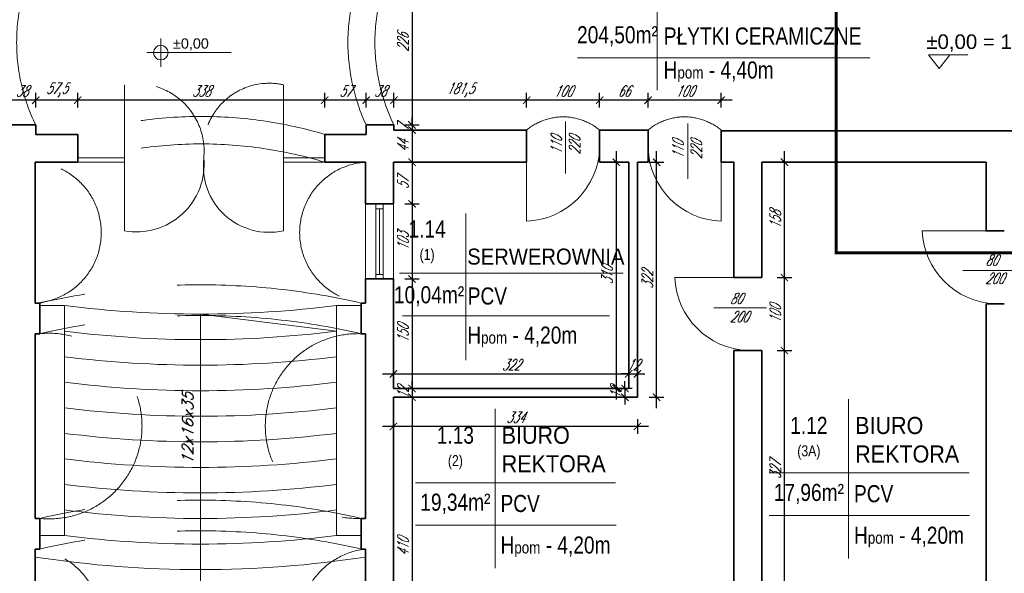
# Model space of a CAD drawing. Header units: millimetres. Extents: x 402 to 79005, y -7782 to 89952.
# Tile 149 of 256: x 24673 to 26021, y 28573 to 29332. Entities that reach past the tile are written whole.
import ezdxf
from ezdxf.enums import TextEntityAlignment as Align

# ---------------------------------------------------------------- set-up
doc = ezdxf.new("R2010")
doc.units = ezdxf.units.MM
doc.header["$LTSCALE"] = 10
doc.linetypes.add('DASHED', pattern=[19.05, 12.7, -6.35])
doc.layers.get('0').update_dxf_attribs({"lineweight": 0})
doc.layers.get('Defpoints').update_dxf_attribs({"color": 253})
for name, color, linetype, lineweight in [('000_rzedne', 7, 'Continuous', 0), ('01 parter - ściany', 253, 'Continuous', 35), ('03-01_okna', 253, 'Continuous', 15), ('03_drzwi', 253, 'Continuous', 15), ('04-1_widok', 253, 'Continuous', 5), ('04-2_nad', 253, 'DASHED', 5), ('05-01_wymiary', 253, 'Continuous', 5), ('05-03_opis', 253, 'Continuous', 5), ('0_A_GRANICA OPRACOWANIA', 1, 'Continuous', 0), ('inw03-02_schody', 253, 'Continuous', 5)]:
    doc.layers.add(name, color=color, linetype=linetype, lineweight=lineweight)
doc.styles.add('arial', font='ARIAL.TTF')
doc.styles.add('ariel', font='ARIAL.TTF', dxfattribs={"width": 0.8})
doc.styles.add('ariel_wym', font='simplex.shx', dxfattribs={"width": 0.65, "oblique": 25})
doc.styles.add('ZAGOSP', font='txt', dxfattribs={"height": 0.8})
doc.dimstyles.new('ariel 50 wnętrze', dxfattribs={"dimtxt": 15, "dimasz": 10, "dimexe": 10, "dimexo": 0, "dimgap": 5, "dimtad": 1, "dimdec": 1, "dimrnd": 0.5, "dimtxsty": 'ariel_wym', "dimblk": 'ARCHTICK', "dimcen": 2.5, "dimdle": 15, "dimazin": 0, "dimtfac": 1, "dimtdec": 1, "dimtix": 1, "dimtmove": 0, "dimatfit": 3, "dimldrblk": 'DOT', "dimfxl": 0, "dimarcsym": 0})

# ---------------------------------------------------------------- blocks, each defined once
blk = doc.blocks.new('kota rzutowa')
at = {"ltscale": 0.5}
for p, q in [((0, -20.6), (0, 20.6)), ((-20.6, 0), (102.8, 0))]:
    blk.add_line(p, q, dxfattribs=at)
blk.add_circle((0, 0), 10.6, dxfattribs=at)
at = {"ltscale": 0.5, "style": 'arial'}
blk.add_attdef('POZ._POSADKI_WYKOŃCZONWJ', text='', height=15, dxfattribs=at).set_placement((17.9, 1.4), align=Align.BOTTOM_LEFT)
blk.add_attdef('POZ._POSADZKI_KONSTRUKCJA', text='', height=15, dxfattribs=at).set_placement((17, -5), align=Align.TOP_LEFT)
blk = doc.blocks.new('_ArchTick')
at = {"color": 0, "linetype": 'ByBlock', "const_width": 0.15}
blk.add_lwpolyline([(-0.5, -0.5), (0.5, 0.5)], dxfattribs=at)
blk = doc.blocks.new('*D1575')
at = {"layer": '05-01_wymiary', "color": 0, "lineweight": -2}
for p, q in [((25533.3, 29211.4), (25533.3, 29231.4)), ((25633.3, 29211.4), (25633.3, 29231.4)), ((25648.3, 29221.4), (25518.3, 29221.4))]:
    blk.add_line(p, q, dxfattribs=at)
at = {"layer": 'Defpoints', "color": 0, "lineweight": 0}
for p in [(25533.3, 29221.4), (25533.3, 29180.5), (25633.3, 29180.5)]:
    blk.add_point(p, dxfattribs=at)
at = {"layer": '05-01_wymiary', "color": 0, "lineweight": -2, "xscale": 10, "yscale": 10, "zscale": 10, "rotation": 180}
blk.add_blockref('_ArchTick', (25533.3, 29221.4), dxfattribs=at)
at = {"layer": '05-01_wymiary', "color": 0, "lineweight": -2, "xscale": 10, "yscale": 10, "zscale": 10}
blk.add_blockref('_ArchTick', (25633.3, 29221.4), dxfattribs=at)
at = {"layer": '05-01_wymiary', "color": 0, "insert": (25583.3, 29233.9), "char_height": 15, "attachment_point": 5, "style": 'ariel_wym'}
blk.add_mtext('100', dxfattribs=at)
blk = doc.blocks.new('_Dot')
at = {"color": 0, "linetype": 'ByBlock', "lineweight": -2}
blk.add_line((-0.5, 0), (-1, 0), dxfattribs=at)
at = {"color": 0, "linetype": 'ByBlock', "const_width": 0.5}
blk.add_lwpolyline([(-0.25, 0, 1), (0.25, 0, 1)], format="xyb", close=True, dxfattribs=at)
blk = doc.blocks.new('*D1576')
at = {"layer": '05-01_wymiary', "color": 0, "lineweight": -2}
for p, q in [((25467.1, 29211.4), (25467.1, 29231.4)), ((25533.3, 29211.4), (25533.3, 29231.4)), ((25548.3, 29221.4), (25452.1, 29221.4))]:
    blk.add_line(p, q, dxfattribs=at)
at = {"layer": 'Defpoints', "color": 0, "lineweight": 0}
for p in [(25467.1, 29221.4), (25533.3, 29186.5), (25467.1, 29180.5)]:
    blk.add_point(p, dxfattribs=at)
at = {"layer": '05-01_wymiary', "color": 0, "lineweight": -2, "xscale": 10, "yscale": 10, "zscale": 10, "rotation": 180}
blk.add_blockref('_ArchTick', (25467.1, 29221.4), dxfattribs=at)
at = {"layer": '05-01_wymiary', "color": 0, "lineweight": -2, "xscale": 10, "yscale": 10, "zscale": 10}
blk.add_blockref('_ArchTick', (25533.3, 29221.4), dxfattribs=at)
at = {"layer": '05-01_wymiary', "color": 0, "insert": (25500.2, 29233.9), "char_height": 15, "attachment_point": 5, "style": 'ariel_wym'}
blk.add_mtext('66', dxfattribs=at)
blk = doc.blocks.new('*D1577')
at = {"layer": '05-01_wymiary', "color": 0, "lineweight": -2}
for p, q in [((25367.1, 29211.4), (25367.1, 29231.4)), ((25467.1, 29211.4), (25467.1, 29231.4)), ((25482.1, 29221.4), (25352.1, 29221.4))]:
    blk.add_line(p, q, dxfattribs=at)
at = {"layer": 'Defpoints', "color": 0, "lineweight": 0}
for p in [(25367.1, 29221.4), (25367.1, 29180.5), (25467.1, 29180.5)]:
    blk.add_point(p, dxfattribs=at)
at = {"layer": '05-01_wymiary', "color": 0, "lineweight": -2, "xscale": 10, "yscale": 10, "zscale": 10, "rotation": 180}
blk.add_blockref('_ArchTick', (25367.1, 29221.4), dxfattribs=at)
at = {"layer": '05-01_wymiary', "color": 0, "lineweight": -2, "xscale": 10, "yscale": 10, "zscale": 10}
blk.add_blockref('_ArchTick', (25467.1, 29221.4), dxfattribs=at)
at = {"layer": '05-01_wymiary', "color": 0, "insert": (25417.1, 29233.9), "char_height": 15, "attachment_point": 5, "style": 'ariel_wym'}
blk.add_mtext('100', dxfattribs=at)
blk = doc.blocks.new('*D1578')
at = {"layer": '05-01_wymiary', "color": 0, "lineweight": -2}
for p, q in [((25185.6, 29211.4), (25185.6, 29231.4)), ((25367.1, 29211.4), (25367.1, 29231.4)), ((25382.1, 29221.4), (25170.6, 29221.4))]:
    blk.add_line(p, q, dxfattribs=at)
at = {"layer": 'Defpoints', "color": 0, "lineweight": 0}
for p in [(25185.6, 29221.4), (25185.6, 29187.5), (25367.1, 29180.5)]:
    blk.add_point(p, dxfattribs=at)
at = {"layer": '05-01_wymiary', "color": 0, "lineweight": -2, "xscale": 10, "yscale": 10, "zscale": 10, "rotation": 180}
blk.add_blockref('_ArchTick', (25185.6, 29221.4), dxfattribs=at)
at = {"layer": '05-01_wymiary', "color": 0, "lineweight": -2, "xscale": 10, "yscale": 10, "zscale": 10}
blk.add_blockref('_ArchTick', (25367.1, 29221.4), dxfattribs=at)
at = {"layer": '05-01_wymiary', "color": 0, "insert": (25276.3, 29235.3), "char_height": 15, "attachment_point": 5, "style": 'ariel_wym'}
blk.add_mtext('181,5', dxfattribs=at)
blk = doc.blocks.new('*D1579')
at = {"layer": '05-01_wymiary', "color": 0, "lineweight": -2}
for p, q in [((25147.6, 29211.4), (25147.6, 29231.4)), ((25185.6, 29211.4), (25185.6, 29231.4)), ((25200.6, 29221.4), (25132.6, 29221.4))]:
    blk.add_line(p, q, dxfattribs=at)
at = {"layer": 'Defpoints', "color": 0, "lineweight": 0}
for p in [(25147.6, 29221.4), (25147.6, 29187.5), (25185.6, 29187.5)]:
    blk.add_point(p, dxfattribs=at)
at = {"layer": '05-01_wymiary', "color": 0, "lineweight": -2, "xscale": 10, "yscale": 10, "zscale": 10, "rotation": 180}
blk.add_blockref('_ArchTick', (25147.6, 29221.4), dxfattribs=at)
at = {"layer": '05-01_wymiary', "color": 0, "lineweight": -2, "xscale": 10, "yscale": 10, "zscale": 10}
blk.add_blockref('_ArchTick', (25185.6, 29221.4), dxfattribs=at)
at = {"layer": '05-01_wymiary', "color": 0, "insert": (25166.6, 29233.9), "char_height": 15, "attachment_point": 5, "style": 'ariel_wym'}
blk.add_mtext('38', dxfattribs=at)
blk = doc.blocks.new('*D1580')
at = {"layer": '05-01_wymiary', "color": 0, "lineweight": -2}
for p, q in [((25090.8, 29211.4), (25090.8, 29231.4)), ((25147.6, 29211.4), (25147.6, 29231.4)), ((25162.6, 29221.4), (25075.8, 29221.4))]:
    blk.add_line(p, q, dxfattribs=at)
at = {"layer": 'Defpoints', "color": 0}
for p in [(25090.8, 29221.4), (25147.6, 29187.5), (25090.8, 29174.5)]:
    blk.add_point(p, dxfattribs=at)
at = {"layer": '05-01_wymiary', "color": 0, "lineweight": -2, "xscale": 10, "yscale": 10, "zscale": 10, "rotation": 180}
blk.add_blockref('_ArchTick', (25090.8, 29221.4), dxfattribs=at)
at = {"layer": '05-01_wymiary', "color": 0, "lineweight": -2, "xscale": 10, "yscale": 10, "zscale": 10}
blk.add_blockref('_ArchTick', (25147.6, 29221.4), dxfattribs=at)
at = {"layer": '05-01_wymiary', "color": 0, "insert": (25119.2, 29233.9), "char_height": 15, "attachment_point": 5, "style": 'ariel_wym'}
blk.add_mtext('57', dxfattribs=at)
blk = doc.blocks.new('*D1581')
at = {"layer": '05-01_wymiary', "color": 0, "lineweight": -2}
for p, q in [((24752.8, 29211.4), (24752.8, 29231.4)), ((25090.8, 29211.4), (25090.8, 29231.4)), ((25105.8, 29221.4), (24737.8, 29221.4))]:
    blk.add_line(p, q, dxfattribs=at)
at = {"layer": 'Defpoints', "color": 0}
for p in [(24752.8, 29221.4), (24752.8, 29174.5), (25090.8, 29174.5)]:
    blk.add_point(p, dxfattribs=at)
at = {"layer": '05-01_wymiary', "color": 0, "lineweight": -2, "xscale": 10, "yscale": 10, "zscale": 10, "rotation": 180}
blk.add_blockref('_ArchTick', (24752.8, 29221.4), dxfattribs=at)
at = {"layer": '05-01_wymiary', "color": 0, "lineweight": -2, "xscale": 10, "yscale": 10, "zscale": 10}
blk.add_blockref('_ArchTick', (25090.8, 29221.4), dxfattribs=at)
at = {"layer": '05-01_wymiary', "color": 0, "insert": (24921.8, 29233.9), "char_height": 15, "attachment_point": 5, "style": 'ariel_wym'}
blk.add_mtext('338', dxfattribs=at)
blk = doc.blocks.new('*D1582')
at = {"layer": '05-01_wymiary', "color": 0, "lineweight": -2}
for p, q in [((24695.4, 29211.4), (24695.4, 29231.4)), ((24752.8, 29211.4), (24752.8, 29231.4)), ((24767.8, 29221.4), (24680.4, 29221.4))]:
    blk.add_line(p, q, dxfattribs=at)
at = {"layer": 'Defpoints', "color": 0}
for p in [(24695.4, 29221.4), (24695.4, 29187.4), (24752.8, 29174.5)]:
    blk.add_point(p, dxfattribs=at)
at = {"layer": '05-01_wymiary', "color": 0, "lineweight": -2, "xscale": 10, "yscale": 10, "zscale": 10, "rotation": 180}
blk.add_blockref('_ArchTick', (24695.4, 29221.4), dxfattribs=at)
at = {"layer": '05-01_wymiary', "color": 0, "lineweight": -2, "xscale": 10, "yscale": 10, "zscale": 10}
blk.add_blockref('_ArchTick', (24752.8, 29221.4), dxfattribs=at)
at = {"layer": '05-01_wymiary', "color": 0, "insert": (24724.1, 29235.3), "char_height": 15, "attachment_point": 5, "style": 'ariel_wym'}
blk.add_mtext('57,5', dxfattribs=at)
blk = doc.blocks.new('*D1583')
at = {"layer": '05-01_wymiary', "color": 0, "lineweight": -2}
for p, q in [((24657.4, 29211.4), (24657.4, 29231.4)), ((24695.4, 29211.4), (24695.4, 29231.4)), ((24710.4, 29221.4), (24642.4, 29221.4))]:
    blk.add_line(p, q, dxfattribs=at)
at = {"layer": 'Defpoints', "color": 0}
for p in [(24657.4, 29221.4), (24657.4, 29187.4), (24695.4, 29187.4)]:
    blk.add_point(p, dxfattribs=at)
at = {"layer": '05-01_wymiary', "color": 0, "lineweight": -2, "xscale": 10, "yscale": 10, "zscale": 10, "rotation": 180}
blk.add_blockref('_ArchTick', (24657.4, 29221.4), dxfattribs=at)
at = {"layer": '05-01_wymiary', "color": 0, "lineweight": -2, "xscale": 10, "yscale": 10, "zscale": 10}
blk.add_blockref('_ArchTick', (24695.4, 29221.4), dxfattribs=at)
at = {"layer": '05-01_wymiary', "color": 0, "insert": (24676.4, 29233.9), "char_height": 15, "attachment_point": 5, "style": 'ariel_wym'}
blk.add_mtext('38', dxfattribs=at)
blk = doc.blocks.new('*D1135')
at = {"layer": '05-01_wymiary', "color": 0, "lineweight": -2}
for p, q in [((25210.3, 29428.5), (25210.3, 29172.5)), ((25200.3, 29413.5), (25220.3, 29413.5)), ((25200.3, 29187.5), (25220.3, 29187.5))]:
    blk.add_line(p, q, dxfattribs=at)
at = {"layer": 'Defpoints', "color": 0}
for p in [(25185.6, 29413.5), (25185.6, 29187.5), (25210.3, 29187.5)]:
    blk.add_point(p, dxfattribs=at)
at = {"layer": '05-01_wymiary', "color": 0, "lineweight": -2, "xscale": 10, "yscale": 10, "zscale": 10}
for p, rotation in [((25210.3, 29413.5), 90), ((25210.3, 29187.5), 270)]:
    blk.add_blockref('_ArchTick', p, dxfattribs=dict(at, rotation=rotation))
at = {"layer": '05-01_wymiary', "color": 0, "insert": (25197.8, 29300.5), "char_height": 15, "attachment_point": 5, "rotation": 90, "style": 'ariel_wym'}
blk.add_mtext('226', dxfattribs=at)
blk = doc.blocks.new('*D1136')
at = {"layer": '05-01_wymiary', "color": 0, "lineweight": -2}
for p, q in [((25200.3, 29187.5), (25220.3, 29187.5)), ((25210.3, 29187.5), (25210.3, 29197.5)), ((25210.3, 29187.5), (25210.3, 29180.5)), ((25200.3, 29180.5), (25220.3, 29180.5)), ((25210.3, 29180.5), (25210.3, 29170.5))]:
    blk.add_line(p, q, dxfattribs=at)
at = {"layer": 'Defpoints', "color": 0, "lineweight": 0}
for p in [(25185.6, 29187.5), (25185.6, 29180.5), (25210.3, 29180.5)]:
    blk.add_point(p, dxfattribs=at)
at = {"layer": '05-01_wymiary', "color": 0, "lineweight": -2, "xscale": 10, "yscale": 10, "zscale": 10}
for p, rotation in [((25210.3, 29187.5), 270), ((25210.3, 29180.5), 90)]:
    blk.add_blockref('_ArchTick', p, dxfattribs=dict(at, rotation=rotation))
at = {"layer": '05-01_wymiary', "color": 0, "insert": (25197.8, 29184), "char_height": 15, "attachment_point": 5, "rotation": 90, "style": 'ariel_wym'}
blk.add_mtext('7', dxfattribs=at)
blk = doc.blocks.new('*D1137')
at = {"layer": '05-01_wymiary', "color": 0, "lineweight": -2}
for p, q in [((25210.3, 29195.5), (25210.3, 29121.5)), ((25200.3, 29180.5), (25220.3, 29180.5)), ((25200.3, 29136.5), (25220.3, 29136.5))]:
    blk.add_line(p, q, dxfattribs=at)
at = {"layer": 'Defpoints', "color": 0, "lineweight": 0}
for p in [(25185.6, 29180.5), (25184.8, 29136.5), (25210.3, 29136.5)]:
    blk.add_point(p, dxfattribs=at)
at = {"layer": '05-01_wymiary', "color": 0, "lineweight": -2, "xscale": 10, "yscale": 10, "zscale": 10}
for p, rotation in [((25210.3, 29180.5), 90), ((25210.3, 29136.5), 270)]:
    blk.add_blockref('_ArchTick', p, dxfattribs=dict(at, rotation=rotation))
at = {"layer": '05-01_wymiary', "color": 0, "insert": (25197.8, 29158.5), "char_height": 15, "attachment_point": 5, "rotation": 90, "style": 'ariel_wym'}
blk.add_mtext('44', dxfattribs=at)
blk = doc.blocks.new('*D1138')
at = {"layer": '05-01_wymiary', "color": 0, "lineweight": -2}
for p, q in [((25210.3, 29151.5), (25210.3, 29064.5)), ((25200.3, 29136.5), (25220.3, 29136.5)), ((25200.3, 29079.5), (25220.3, 29079.5))]:
    blk.add_line(p, q, dxfattribs=at)
at = {"layer": 'Defpoints', "color": 0}
for p in [(25184.8, 29136.5), (25184.8, 29079.5), (25210.3, 29079.5)]:
    blk.add_point(p, dxfattribs=at)
at = {"layer": '05-01_wymiary', "color": 0, "lineweight": -2, "xscale": 10, "yscale": 10, "zscale": 10}
for p, rotation in [((25210.3, 29136.5), 90), ((25210.3, 29079.5), 270)]:
    blk.add_blockref('_ArchTick', p, dxfattribs=dict(at, rotation=rotation))
at = {"layer": '05-01_wymiary', "color": 0, "insert": (25197.8, 29108), "char_height": 15, "attachment_point": 5, "rotation": 90, "style": 'ariel_wym'}
blk.add_mtext('57', dxfattribs=at)
blk = doc.blocks.new('*D1139')
at = {"layer": '05-01_wymiary', "color": 0, "lineweight": -2}
for p, q in [((25210.3, 29094.5), (25210.3, 28961.5)), ((25200.3, 29079.5), (25220.3, 29079.5)), ((25200.3, 28976.5), (25220.3, 28976.5))]:
    blk.add_line(p, q, dxfattribs=at)
at = {"layer": 'Defpoints', "color": 0}
for p in [(25184.8, 29079.5), (25184.8, 28976.5), (25210.3, 28976.5)]:
    blk.add_point(p, dxfattribs=at)
at = {"layer": '05-01_wymiary', "color": 0, "lineweight": -2, "xscale": 10, "yscale": 10, "zscale": 10}
for p, rotation in [((25210.3, 29079.5), 90), ((25210.3, 28976.5), 270)]:
    blk.add_blockref('_ArchTick', p, dxfattribs=dict(at, rotation=rotation))
at = {"layer": '05-01_wymiary', "color": 0, "insert": (25197.8, 29028), "char_height": 15, "attachment_point": 5, "rotation": 90, "style": 'ariel_wym'}
blk.add_mtext('103', dxfattribs=at)
blk = doc.blocks.new('*D1140')
at = {"layer": '05-01_wymiary', "color": 0, "lineweight": -2}
for p, q in [((25210.3, 28991.5), (25210.3, 28811.5)), ((25200.3, 28976.5), (25220.3, 28976.5)), ((25200.3, 28826.5), (25220.3, 28826.5))]:
    blk.add_line(p, q, dxfattribs=at)
at = {"layer": 'Defpoints', "color": 0}
for p in [(25184.8, 28976.5), (25184.8, 28826.5), (25210.3, 28826.5)]:
    blk.add_point(p, dxfattribs=at)
at = {"layer": '05-01_wymiary', "color": 0, "lineweight": -2, "xscale": 10, "yscale": 10, "zscale": 10}
for p, rotation in [((25210.3, 28976.5), 90), ((25210.3, 28826.5), 270)]:
    blk.add_blockref('_ArchTick', p, dxfattribs=dict(at, rotation=rotation))
at = {"layer": '05-01_wymiary', "color": 0, "insert": (25197.8, 28901.5), "char_height": 15, "attachment_point": 5, "rotation": 90, "style": 'ariel_wym'}
blk.add_mtext('150', dxfattribs=at)
blk = doc.blocks.new('*D1141')
at = {"layer": '05-01_wymiary', "color": 0, "lineweight": -2}
for p, q in [((25210.3, 28826.5), (25210.3, 28836.5)), ((25200.3, 28826.5), (25220.3, 28826.5)), ((25210.3, 28826.5), (25210.3, 28814.5)), ((25200.3, 28814.5), (25220.3, 28814.5)), ((25210.3, 28814.5), (25210.3, 28804.5))]:
    blk.add_line(p, q, dxfattribs=at)
at = {"layer": 'Defpoints', "color": 0}
for p in [(25184.8, 28826.5), (25184.8, 28814.5), (25210.3, 28814.5)]:
    blk.add_point(p, dxfattribs=at)
at = {"layer": '05-01_wymiary', "color": 0, "lineweight": -2, "xscale": 10, "yscale": 10, "zscale": 10}
for p, rotation in [((25210.3, 28826.5), 270), ((25210.3, 28814.5), 90)]:
    blk.add_blockref('_ArchTick', p, dxfattribs=dict(at, rotation=rotation))
at = {"layer": '05-01_wymiary', "color": 0, "insert": (25197.8, 28820.5), "char_height": 15, "attachment_point": 5, "rotation": 90, "style": 'ariel_wym'}
blk.add_mtext('12', dxfattribs=at)
blk = doc.blocks.new('*D1142')
at = {"layer": '05-01_wymiary', "color": 0, "lineweight": -2}
for p, q in [((25210.3, 28829.5), (25210.3, 28389.5)), ((25200.3, 28814.5), (25220.3, 28814.5)), ((25200.3, 28404.5), (25220.3, 28404.5))]:
    blk.add_line(p, q, dxfattribs=at)
at = {"layer": 'Defpoints', "color": 0}
for p in [(25184.8, 28814.5), (25184.8, 28404.5), (25210.3, 28404.5)]:
    blk.add_point(p, dxfattribs=at)
at = {"layer": '05-01_wymiary', "color": 0, "lineweight": -2, "xscale": 10, "yscale": 10, "zscale": 10}
for p, rotation in [((25210.3, 28814.5), 90), ((25210.3, 28404.5), 270)]:
    blk.add_blockref('_ArchTick', p, dxfattribs=dict(at, rotation=rotation))
at = {"layer": '05-01_wymiary', "color": 0, "insert": (25197.8, 28609.5), "char_height": 15, "attachment_point": 5, "rotation": 90, "style": 'ariel_wym'}
blk.add_mtext('410', dxfattribs=at)
blk = doc.blocks.new('*D1143')
at = {"layer": '05-01_wymiary', "color": 0, "lineweight": -2}
for p, q in [((25184.8, 28784.5), (25184.8, 28764.5)), ((25518.8, 28784.5), (25518.8, 28764.5)), ((25533.8, 28774.5), (25169.8, 28774.5))]:
    blk.add_line(p, q, dxfattribs=at)
at = {"layer": 'Defpoints', "color": 0}
for p in [(25184.8, 28814.5), (25518.8, 28814.5), (25184.8, 28774.5)]:
    blk.add_point(p, dxfattribs=at)
at = {"layer": '05-01_wymiary', "color": 0, "lineweight": -2, "xscale": 10, "yscale": 10, "zscale": 10, "rotation": 180}
blk.add_blockref('_ArchTick', (25184.8, 28774.5), dxfattribs=at)
at = {"layer": '05-01_wymiary', "color": 0, "lineweight": -2, "xscale": 10, "yscale": 10, "zscale": 10}
blk.add_blockref('_ArchTick', (25518.8, 28774.5), dxfattribs=at)
at = {"layer": '05-01_wymiary', "color": 0, "insert": (25351.8, 28787), "char_height": 15, "attachment_point": 5, "style": 'ariel_wym'}
blk.add_mtext('334', dxfattribs=at)
blk = doc.blocks.new('*D1144')
at = {"layer": '05-01_wymiary', "color": 0, "lineweight": -2}
for p, q in [((25545, 28799.5), (25545, 29151.5)), ((25535, 29136.5), (25555, 29136.5)), ((25535, 28814.5), (25555, 28814.5))]:
    blk.add_line(p, q, dxfattribs=at)
at = {"layer": 'Defpoints', "color": 0}
for p in [(25518.8, 29136.5), (25545, 29136.5), (25518.8, 28814.5)]:
    blk.add_point(p, dxfattribs=at)
at = {"layer": '05-01_wymiary', "color": 0, "lineweight": -2, "xscale": 10, "yscale": 10, "zscale": 10}
for p, rotation in [((25545, 29136.5), 90), ((25545, 28814.5), 270)]:
    blk.add_blockref('_ArchTick', p, dxfattribs=dict(at, rotation=rotation))
at = {"layer": '05-01_wymiary', "color": 0, "insert": (25532.5, 28975.5), "char_height": 15, "attachment_point": 5, "rotation": 90, "style": 'ariel_wym'}
blk.add_mtext('322', dxfattribs=at)
blk = doc.blocks.new('*D1145')
at = {"layer": '05-01_wymiary', "color": 0, "lineweight": -2}
for p, q in [((25184.8, 28836.5), (25184.8, 28856.5)), ((25506.8, 28836.5), (25506.8, 28856.5)), ((25169.8, 28846.5), (25521.8, 28846.5))]:
    blk.add_line(p, q, dxfattribs=at)
at = {"layer": 'Defpoints', "color": 0}
for p in [(25506.8, 28846.5), (25184.8, 28826.5), (25506.8, 28830.4)]:
    blk.add_point(p, dxfattribs=at)
at = {"layer": '05-01_wymiary', "color": 0, "lineweight": -2, "xscale": 10, "yscale": 10, "zscale": 10, "rotation": 180}
blk.add_blockref('_ArchTick', (25184.8, 28846.5), dxfattribs=at)
at = {"layer": '05-01_wymiary', "color": 0, "lineweight": -2, "xscale": 10, "yscale": 10, "zscale": 10}
blk.add_blockref('_ArchTick', (25506.8, 28846.5), dxfattribs=at)
at = {"layer": '05-01_wymiary', "color": 0, "insert": (25345.8, 28859), "char_height": 15, "attachment_point": 5, "style": 'ariel_wym'}
blk.add_mtext('322', dxfattribs=at)
blk = doc.blocks.new('*D1146')
at = {"layer": '05-01_wymiary', "color": 0, "lineweight": -2}
for p, q in [((25506.8, 28836.5), (25506.8, 28856.5)), ((25518.8, 28836.5), (25518.8, 28856.5)), ((25506.8, 28846.5), (25496.8, 28846.5)), ((25506.8, 28846.5), (25518.8, 28846.5)), ((25518.8, 28846.5), (25528.8, 28846.5))]:
    blk.add_line(p, q, dxfattribs=at)
at = {"layer": 'Defpoints', "color": 0}
for p in [(25518.8, 28846.5), (25506.8, 28830.4), (25518.8, 28814.5)]:
    blk.add_point(p, dxfattribs=at)
at = {"layer": '05-01_wymiary', "color": 0, "lineweight": -2, "xscale": 10, "yscale": 10, "zscale": 10}
blk.add_blockref('_ArchTick', (25506.8, 28846.5), dxfattribs=at)
at = {"layer": '05-01_wymiary', "color": 0, "lineweight": -2, "xscale": 10, "yscale": 10, "zscale": 10, "rotation": 180}
blk.add_blockref('_ArchTick', (25518.8, 28846.5), dxfattribs=at)
at = {"layer": '05-01_wymiary', "color": 0, "insert": (25512.8, 28859), "char_height": 15, "attachment_point": 5, "style": 'ariel_wym'}
blk.add_mtext('12', dxfattribs=at)
blk = doc.blocks.new('*D1147')
at = {"layer": '05-01_wymiary', "color": 0, "lineweight": -2}
for p, q in [((25489.7, 29151.5), (25489.7, 28811.5)), ((25499.7, 29136.5), (25479.7, 29136.5)), ((25499.7, 28826.5), (25479.7, 28826.5))]:
    blk.add_line(p, q, dxfattribs=at)
at = {"layer": 'Defpoints', "color": 0}
for p in [(25506.8, 29136.5), (25489.7, 28826.5), (25506.8, 28826.5)]:
    blk.add_point(p, dxfattribs=at)
at = {"layer": '05-01_wymiary', "color": 0, "lineweight": -2, "xscale": 10, "yscale": 10, "zscale": 10}
for p, rotation in [((25489.7, 29136.5), 90), ((25489.7, 28826.5), 270)]:
    blk.add_blockref('_ArchTick', p, dxfattribs=dict(at, rotation=rotation))
at = {"layer": '05-01_wymiary', "color": 0, "insert": (25477.2, 28981.5), "char_height": 15, "attachment_point": 5, "rotation": 90, "style": 'ariel_wym'}
blk.add_mtext('310', dxfattribs=at)
blk = doc.blocks.new('*D1148')
at = {"layer": '05-01_wymiary', "color": 0, "lineweight": -2}
for p, q in [((25501.7, 28826.5), (25501.7, 28836.5)), ((25511.7, 28826.5), (25491.7, 28826.5)), ((25501.7, 28826.5), (25501.7, 28814.5)), ((25511.7, 28814.5), (25491.7, 28814.5)), ((25501.7, 28814.5), (25501.7, 28804.5))]:
    blk.add_line(p, q, dxfattribs=at)
at = {"layer": 'Defpoints', "color": 0}
for p in [(25518.8, 28826.5), (25501.7, 28814.5), (25518.8, 28814.5)]:
    blk.add_point(p, dxfattribs=at)
at = {"layer": '05-01_wymiary', "color": 0, "lineweight": -2, "xscale": 10, "yscale": 10, "zscale": 10}
for p, rotation in [((25501.7, 28826.5), 270), ((25501.7, 28814.5), 90)]:
    blk.add_blockref('_ArchTick', p, dxfattribs=dict(at, rotation=rotation))
at = {"layer": '05-01_wymiary', "color": 0, "insert": (25489.2, 28820.5), "char_height": 15, "attachment_point": 5, "rotation": 90, "style": 'ariel_wym'}
blk.add_mtext('12', dxfattribs=at)
blk = doc.blocks.new('*D1149')
at = {"layer": '05-01_wymiary', "color": 0, "lineweight": -2}
for p, q in [((25719.9, 28536.5), (25719.9, 28893.4)), ((25709.9, 28878.4), (25729.9, 28878.4)), ((25709.9, 28551.5), (25729.9, 28551.5))]:
    blk.add_line(p, q, dxfattribs=at)
at = {"layer": 'Defpoints', "color": 0}
for p in [(25688.8, 28878.4), (25719.9, 28878.4), (25688.8, 28551.5)]:
    blk.add_point(p, dxfattribs=at)
at = {"layer": '05-01_wymiary', "color": 0, "lineweight": -2, "xscale": 10, "yscale": 10, "zscale": 10}
for p, rotation in [((25719.9, 28878.4), 90), ((25719.9, 28551.5), 270)]:
    blk.add_blockref('_ArchTick', p, dxfattribs=dict(at, rotation=rotation))
at = {"layer": '05-01_wymiary', "color": 0, "insert": (25707.4, 28715), "char_height": 15, "attachment_point": 5, "rotation": 90, "style": 'ariel_wym'}
blk.add_mtext('327', dxfattribs=at)
blk = doc.blocks.new('*D1150')
at = {"layer": '05-01_wymiary', "color": 0, "lineweight": -2}
for p, q in [((25719.9, 28863.4), (25719.9, 28993.4)), ((25709.9, 28978.4), (25729.9, 28978.4)), ((25709.9, 28878.4), (25729.9, 28878.4))]:
    blk.add_line(p, q, dxfattribs=at)
at = {"layer": 'Defpoints', "color": 0}
for p in [(25688.8, 28978.4), (25719.9, 28978.4), (25688.8, 28878.4)]:
    blk.add_point(p, dxfattribs=at)
at = {"layer": '05-01_wymiary', "color": 0, "lineweight": -2, "xscale": 10, "yscale": 10, "zscale": 10}
for p, rotation in [((25719.9, 28978.4), 90), ((25719.9, 28878.4), 270)]:
    blk.add_blockref('_ArchTick', p, dxfattribs=dict(at, rotation=rotation))
at = {"layer": '05-01_wymiary', "color": 0, "insert": (25707.4, 28928.4), "char_height": 15, "attachment_point": 5, "rotation": 90, "style": 'ariel_wym'}
blk.add_mtext('100', dxfattribs=at)
blk = doc.blocks.new('*D1151')
at = {"layer": '05-01_wymiary', "color": 0, "lineweight": -2}
for p, q in [((25719.9, 28963.4), (25719.9, 29151.5)), ((25709.9, 29136.5), (25729.9, 29136.5)), ((25709.9, 28978.4), (25729.9, 28978.4))]:
    blk.add_line(p, q, dxfattribs=at)
at = {"layer": 'Defpoints', "color": 0}
for p in [(25688.8, 29136.5), (25719.9, 29136.5), (25688.8, 28978.4)]:
    blk.add_point(p, dxfattribs=at)
at = {"layer": '05-01_wymiary', "color": 0, "lineweight": -2, "xscale": 10, "yscale": 10, "zscale": 10}
for p, rotation in [((25719.9, 29136.5), 90), ((25719.9, 28978.4), 270)]:
    blk.add_blockref('_ArchTick', p, dxfattribs=dict(at, rotation=rotation))
at = {"layer": '05-01_wymiary', "color": 0, "insert": (25707.4, 29057.5), "char_height": 15, "attachment_point": 5, "rotation": 90, "style": 'ariel_wym'}
blk.add_mtext('158', dxfattribs=at)
blk = doc.blocks.new('A$C613D1E3E')
for p, q in [((39.1, 19.1), (-14.6, 19.1)), ((-14.6, 19.1), (0, 0)), ((14.6, 19.1), (0, 0))]:
    blk.add_line(p, q)

msp = doc.modelspace()

# ---------------------------------------------------------------- linework, layer by layer
at = {"layer": '01 parter - ściany'}
for p, q in [((24657.361, 29187.432), (24695.361, 29187.432)), ((24695.361, 29187.432), (24695.361, 29174.432)), ((25147.595, 29187.507), (25147.595, 29174.499)), ((25147.595, 29187.507), (25185.595, 29187.507)), ((25185.595, 29187.507), (25185.595, 29180.499)), ((24752.833, 29174.499), (24695.361, 29174.499)), ((24752.833, 29136.499), (24752.833, 29174.499)), ((25147.595, 29174.499), (25090.815, 29174.499)), ((25090.815, 29136.499), (25090.815, 29174.499)), ((25367.082, 29180.499), (25185.595, 29180.499)), ((25367.082, 29180.499), (25367.082, 29136.499)), ((25533.272, 29180.499), (25467.082, 29180.499)), ((25467.082, 29180.499), (25467.082, 29136.499)), ((25533.272, 29180.499), (25533.272, 29136.499)), ((26130.676, 29179.499), (25633.272, 29179.499)), ((25633.272, 29179.499), (25633.272, 29136.499)), ((24752.833, 29136.499), (24694.835, 29136.499)), ((24694.835, 28943.499), (24694.835, 29136.499)), ((25146.835, 29136.499), (25090.815, 29136.499)), ((25146.835, 29136.499), (25146.835, 29079.499)), ((25367.082, 29136.499), (25184.835, 29136.499)), ((25184.835, 29136.499), (25184.835, 29079.499)), ((25506.835, 29136.499), (25467.07, 29136.499)), ((25506.835, 29136.499), (25506.835, 28830.448)), ((25506.835, 29136.499), (25506.835, 28826.499)), ((25533.26, 29136.499), (25518.835, 29136.499)), ((25518.835, 28814.499), (25518.835, 29136.499)), ((25650.835, 29136.499), (25633.26, 29136.499)), ((25650.835, 29136.499), (25650.833, 28978.436)), ((25995.835, 29136.499), (25688.835, 29136.499)), ((25688.835, 29136.499), (25688.835, 28978.448)), ((25995.835, 29041.371), (25995.835, 29136.499)), ((25146.845, 29079.499), (25184.835, 29079.499)), ((26020.835, 29042.635), (25995.835, 29042.635)), ((25146.835, 28976.499), (25146.835, 28943.499)), ((25184.835, 28976.499), (25146.835, 28976.499)), ((25184.835, 28976.499), (25184.835, 28826.499)), ((25688.835, 28978.448), (25650.835, 28978.448)), ((24694.835, 28943.499), (24700.835, 28943.499)), ((24700.835, 28943.499), (24700.835, 28901.499)), ((25146.835, 28943.499), (25140.835, 28943.499)), ((25140.835, 28943.499), (25140.835, 28901.499)), ((25995.835, 28551.499), (25995.835, 28942.643)), ((26020.835, 28942.635), (25995.835, 28942.635)), ((24694.835, 28648.499), (24694.835, 28901.499)), ((24700.835, 28901.499), (24694.835, 28901.499)), ((25140.835, 28901.499), (25146.835, 28901.499)), ((25146.835, 28901.499), (25146.835, 28648.499)), ((25650.816, 28878.46), (25650.832, 28525.309)), ((25688.835, 28878.448), (25650.835, 28878.448)), ((25688.835, 28878.448), (25688.835, 28551.499)), ((25506.835, 28826.499), (25184.835, 28826.499)), ((25184.835, 28814.499), (25184.835, 28532.206)), ((25184.835, 28814.499), (25518.835, 28814.499)), ((25184.835, 28814.499), (25184.835, 28532.206)), ((24694.835, 28648.499), (24700.835, 28648.499)), ((24700.835, 28648.499), (24700.835, 28606.499)), ((25146.835, 28648.499), (25140.835, 28648.499)), ((25140.835, 28648.499), (25140.835, 28606.499)), ((24700.835, 28606.499), (24694.835, 28606.499)), ((24694.835, 28532.206), (24694.835, 28606.499)), ((25140.835, 28606.499), (25146.835, 28606.499)), ((25146.835, 28606.499), (25146.835, 28532.206))]:
    msp.add_line(p, q, dxfattribs=at)
at = {"layer": '03-01_okna'}
for p, q in [((25160.84, 29079.499), (25160.84, 28976.499)), ((25170.84, 29079.499), (25170.84, 28976.499)), ((25170.84, 29072.412), (25160.84, 29072.412)), ((25165.84, 29072.412), (25165.84, 28982.637)), ((25170.84, 28982.637), (25160.84, 28982.637))]:
    msp.add_line(p, q, dxfattribs=at)
at = {"layer": '03_drzwi', "linetype": 'DASHED'}
for p, q in [((24816.762, 29242.499), (24816.696, 29142.499)), ((25034.376, 29242.499), (25034.442, 29142.499))]:
    msp.add_line(p, q, dxfattribs=at)
at = {"layer": '03_drzwi'}
for p, q in [((25420.449, 29120.928), (25420.433, 29192.253)), ((25587.66, 29113.613), (25587.644, 29189.311)), ((25367.147, 29055.499), (25367.082, 29155.499)), ((25633.207, 29055.499), (25633.272, 29155.499)), ((24752.833, 29142.499), (24816.696, 29142.499)), ((24816.696, 29136.499), (24752.833, 29136.499)), ((24816.696, 29042.499), (24816.696, 29142.499)), ((24925.801, 29136.499), (24924.99, 29136.499)), ((25034.376, 29042.499), (25034.442, 29142.499)), ((25090.815, 29136.499), (25034.438, 29136.499)), ((25034.442, 29142.499), (25090.815, 29142.499)), ((25908.335, 29042.57), (26008.335, 29042.635)), ((25964.11, 28988.247), (26032.991, 28988.257)), ((25569.835, 28978.383), (25669.835, 28978.448)), ((25623.518, 28936.869), (25695.614, 28936.89))]:
    msp.add_line(p, q, dxfattribs=at)
at = {"layer": '03_drzwi', "linetype": 'DASHED'}
for centre, radius, start, end in [((24833.29, 29151.452), 92.558, 354.449035, 100.328067), ((25014.94, 29154.471), 90.148, 77.548787, 187.123998)]:
    msp.add_arc(centre, radius, start, end, dxfattribs=at)
at = {"layer": '03_drzwi'}
for centre, radius, start, end in [((25362.854, 29159.724), 104.314, 272.358863, 357.678616), ((25637.5, 29159.724), 104.314, 182.321384, 267.641137), ((24833.29, 29133.545), 92.558, 259.671933, 5.550965), ((25014.94, 29130.526), 90.148, 172.876002, 282.451213), ((26012.56, 29046.863), 104.314, 182.358863, 267.678616), ((25674.06, 28982.676), 104.314, 182.358863, 267.678616)]:
    msp.add_arc(centre, radius, start, end, dxfattribs=at)
at = {"layer": '04-1_widok'}
for p, q in [((25146.835, 29079.499), (25146.835, 28976.499)), ((25184.835, 29079.499), (25184.835, 28976.499)), ((24700.835, 28940.042), (24734.835, 28940.049)), ((24734.835, 28940.049), (24734.835, 28625.041)), ((25140.835, 28940.041), (25106.835, 28940.041)), ((25106.835, 28940.041), (25106.835, 28625.041)), ((24734.835, 28625.041), (24700.835, 28625.041)), ((25140.835, 28625.041), (25106.835, 28625.041))]:
    msp.add_line(p, q, dxfattribs=at)
at = {"layer": '04-2_nad', "ltscale": 2}
for centre, radius, start, end in [((24927.205, 29300.496), 257.917, 154.015061, 205.984939), ((25390.487, 29300.496), 267.892, 155.050339, 204.949661), ((25417.44, 29300.496), 257.917, 154.015061, 205.984939), ((24921.824, 28608.773), 590.426, 73.368261, 106.631739), ((25417.082, 29120.313), 78.245, 50.281519, 129.718481), ((25583.272, 29120.313), 78.245, 50.281519, 129.718481), ((24921.824, 28578.154), 583.359, 73.160791, 106.839209), ((24688.39, 29039.999), 96.715, 273.820812, 86.179188), ((25153.279, 29039.999), 96.715, 93.820812, 266.179189), ((24920.835, 27987.999), 980.5, 77.033853, 102.966147), ((24920.835, 27945.999), 980.5, 77.033853, 102.966147), ((24713.675, 28774.999), 127.15, 264.204089, 95.795911), ((25136.135, 28774.999), 126.587, 87.872597, 272.127403), ((24920.835, 27692.999), 980.5, 77.033853, 102.966147), ((24920.835, 27650.999), 980.5, 77.033853, 102.966147), ((24683.579, 28505.499), 101.625, 276.358719, 83.641281), ((25158.09, 28505.499), 101.625, 96.358719, 263.641281)]:
    msp.add_arc(centre, radius, start, end, dxfattribs=at)
at = {"layer": '05-03_opis'}
for p, q in [((25545.907, 29383.068), (25545.907, 29234.955)), ((25436.995, 29279.415), (25836.921, 29279.415)), ((25283.746, 29066.383), (25283.746, 28865.444)), ((25193.114, 28984.372), (25499.342, 28984.372)), ((25197.272, 28926.015), (25480.583, 28926.015)), ((25807.847, 28811.951), (25807.847, 28593.551)), ((25324.11, 28798.589), (25324.11, 28580.189)), ((25698.934, 28710.816), (25972.643, 28710.816)), ((25215.198, 28697.454), (25488.907, 28697.454)), ((25698.934, 28652.459), (25973.405, 28652.459)), ((25215.198, 28639.097), (25489.669, 28639.097))]:
    msp.add_line(p, q, dxfattribs=at)
at = {"layer": '0_A_GRANICA OPRACOWANIA', "color": 1, "linetype": 'DASHED', "const_width": 4}
msp.add_lwpolyline([(25790.687, 30406.325), (26803.781, 30406.325), (26803.781, 29012.403), (25790.687, 29012.403)], close=True, dxfattribs=at)
at = {"layer": 'inw03-02_schody'}
for p, q in [((24920.835, 28928.404), (24920.835, 28543.397)), ((24920.835, 28928.397), (25106.835, 28905.041))]:
    msp.add_line(p, q, dxfattribs=at)
for centre, start, end in [((24920.835, 30419.733), 262.835393, 277.164607), ((24920.835, 30384.733), 262.835393, 277.164607), ((24920.835, 30349.733), 262.835393, 277.164607), ((24920.835, 30314.733), 262.835393, 277.164607), ((24920.835, 30279.733), 262.835393, 277.164607), ((24920.835, 30244.733), 262.835393, 277.164607), ((24920.835, 30209.733), 262.835393, 277.164607), ((24920.835, 30174.733), 262.835393, 277.164607), ((24920.835, 30139.733), 262.835393, 277.164607), ((24920.835, 30104.733), 262.835393, 277.164607), ((24920.835, 30069.733), 261.283706, 278.716294)]:
    msp.add_arc(centre, 1491.336, start, end, dxfattribs=at)

# ---------------------------------------------------------------- block references
at = {"layer": '000_rzedne', "color": 7, "lineweight": 0}
msp.add_blockref('A$C613D1E3E', (25931.715, 29264.623, 0), dxfattribs=at)
at = {"layer": '05-03_opis', "xscale": 0.9359999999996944, "yscale": 0.9359999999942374, "zscale": 0.9359999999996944}
msp.add_blockref('kota rzutowa', (24866.53, 29286.513), dxfattribs=at).add_auto_attribs({'POZ._POSADKI_WYKOŃCZONWJ': '%%P0,00'})

# ---------------------------------------------------------------- texts
at = {"layer": '000_rzedne', "color": 1, "lineweight": 0, "insert": (26194.201, 29311.546), "char_height": 20, "width": 434.43083, "attachment_point": 3, "style": 'ZAGOSP'}
msp.add_mtext('{\\fArial|b0|i0|c238|p34;%%P0,00 = 19,23 m n.p.m}', dxfattribs=at)
at = {"layer": '03_drzwi', "char_height": 15, "width": 160.59049, "attachment_point": 1, "style": 'ariel_wym'}
for s, insert, rotation in [('110\\P220', (25400.325, 29146.986), 89.991501), ('110\\P220', (25566.821, 29140.907), 89.991501), ('80\\P200', (25994.936, 29009.785), 359.991501), ('80\\P200', (25645.317, 28957.235), 359.991501)]:
    msp.add_mtext(s, dxfattribs=dict(at, insert=insert, rotation=rotation))
at = {"layer": '05-03_opis', "style": 'ariel'}
for s, insert, char_height, width, attachment_point in [('{\\fArial|b0|i0|c238|p34;204,50m²}', (25491.451, 29308.869), 23.4234, 108.9126, 5), ('{\\fArial|b0|i0|c238|p34;PŁYTKI CERAMICZNE}', (25554.849, 29309.144), 23.4234, 322.789, 4), ('{\\fArial|b0|i0|c238|p34; H\\H0.7x;pom\\H1.429x; - 4,40m}', (25547.29, 29260.326), 23.4234, 322.789, 4), ('{\\fArial|b0|i0|c238|p34;1.14\\P\\H0.6404x;(1)}', (25230.984, 29027.394), 23.4234, 108.9126, 5), ('{\\fArial|b0|i0|c238|p34;\\W0.9;SERWEROWNIA}', (25285.911, 29006.998), 22, 356.6375, 4), ('{\\fArial|b0|i0|c238|p34;10,04m²}', (25233.645, 28952.693), 23.4234, 108.9126, 5), (' PCV', (25279.291, 28952.968), 23.4234, 322.78897, 4), ('{\\fArial|b0|i0|c238|p34; H\\H0.7x;pom\\H1.429x; - 4,20m}', (25278.657, 28897.117), 23.4234, 322.789, 4), ('{\\fArial|b0|i0|c238|p34;1.12\\P\\H0.6404x;(3A)}', (25753.39, 28758.32), 23.4234, 108.9126, 5), ('{\\fArial|b0|i0|c238|p34;\\W0.9;BIURO\\PREKTORA}', (25816.759, 28756.127), 23.4234, 356.6375, 4), ('{\\fArial|b0|i0|c238|p34;1.13\\P\\H0.6404x;(2)}', (25269.654, 28744.958), 23.4234, 108.9126, 5), ('{\\fArial|b0|i0|c238|p34;\\W0.9;BIURO\\PREKTORA}', (25333.022, 28742.764), 23.4234, 356.6375, 4), ('{\\fArial|b0|i0|c238|p34;17,96m²}', (25753.39, 28681.913), 23.4234, 108.9126, 5), (' PCV', (25807.847, 28682.188), 23.4234, 322.78897, 4), ('{\\fArial|b0|i0|c238|p34;19,34m²}', (25269.654, 28668.551), 23.4234, 108.9126, 5), (' PCV', (25324.11, 28668.826), 23.4234, 322.78897, 4), ('{\\fArial|b0|i0|c238|p34; H\\H0.7x;pom\\H1.429x; - 4,20m}', (25807.847, 28623.005), 23.4234, 322.789, 4), ('{\\fArial|b0|i0|c238|p34; H\\H0.7x;pom\\H1.429x; - 4,20m}', (25324.11, 28609.643), 23.4234, 322.789, 4)]:
    msp.add_mtext(s, dxfattribs=dict(at, insert=insert, char_height=char_height, width=width, attachment_point=attachment_point))
at = {"layer": '05-03_opis', "lineweight": 0, "insert": (24903.145, 28771.294), "char_height": 15, "width": 55, "attachment_point": 5, "rotation": 90, "style": 'ariel_wym'}
msp.add_mtext('{\\W1;12x16x35}', dxfattribs=at)

# ---------------------------------------------------------------- dimensions: what is measured, and where the dimension line sits
at = {"layer": '05-01_wymiary'}
for base, p1, p2, picture, middle in [((25210.253, 29187.493), (25185.595, 29413.499), (25185.595, 29187.493), '*D1135', (25197.753, 29300.496)), ((25210.253, 29136.499), (25185.595, 29180.499), (25184.835, 29136.499), '*D1137', (25197.753, 29158.499)), ((25210.253, 29180.499), (25185.595, 29187.493), (25185.595, 29180.499), '*D1136', (25197.753, 29183.996)), ((25210.253, 29079.499), (25184.835, 29136.499), (25184.835, 29079.499), '*D1138', (25197.753, 29107.999)), ((25719.932, 29136.499), (25688.835, 28978.448), (25688.835, 29136.499), '*D1151', (25707.432, 29057.473)), ((25210.253, 28976.499), (25184.835, 29079.499), (25184.835, 28976.499), '*D1139', (25197.753, 29027.999)), ((25210.253, 28826.499), (25184.835, 28976.499), (25184.835, 28826.499), '*D1140', (25197.753, 28901.499)), ((25719.932, 28978.448), (25688.835, 28878.448), (25688.835, 28978.448), '*D1150', (25707.432, 28928.448)), ((25210.253, 28814.499), (25184.835, 28826.499), (25184.835, 28814.499), '*D1141', (25197.753, 28820.499)), ((25501.689, 28814.499), (25518.835, 28826.499), (25518.835, 28814.499), '*D1148', (25489.189, 28820.499)), ((25210.253, 28404.499), (25184.835, 28814.499), (25184.835, 28404.499), '*D1142', (25197.753, 28609.499))]:
    dim = msp.add_linear_dim(base=base, p1=p1, p2=p2, angle=90, dimstyle='ariel 50 wnętrze', override={"dimtmove": 1}, dxfattribs=at)
    dim.commit()
    dim.dimension.update_dxf_attribs({"geometry": picture, "text_midpoint": middle})
for base, p1, p2, picture, middle in [((24657.361, 29221.391), (24695.361, 29187.432), (24657.361, 29187.432), '*D1583', (24676.361, 29233.891)), ((24695.361, 29221.391), (24752.833, 29174.499), (24695.361, 29187.432), '*D1582', (24724.097, 29235.319)), ((24752.833, 29221.391), (25090.815, 29174.499), (24752.833, 29174.499), '*D1581', (24921.824, 29233.891)), ((25090.815, 29221.391), (25147.595, 29187.493), (25090.815, 29174.499), '*D1580', (25119.205, 29233.891)), ((25147.595, 29221.391), (25185.595, 29187.493), (25147.595, 29187.493), '*D1579', (25166.595, 29233.891)), ((25185.595, 29221.391), (25367.082, 29180.499), (25185.595, 29187.493), '*D1578', (25276.339, 29235.319)), ((25367.082, 29221.391), (25467.082, 29180.499), (25367.082, 29180.499), '*D1577', (25417.082, 29233.891)), ((25467.082, 29221.391), (25533.272, 29186.499), (25467.082, 29180.499), '*D1576', (25500.177, 29233.891)), ((25533.272, 29221.391), (25633.272, 29180.499), (25533.272, 29180.499), '*D1575', (25583.272, 29233.891)), ((25518.835, 28846.523), (25506.835, 28830.448), (25518.835, 28814.499), '*D1146', (25512.835, 28859.023))]:
    dim = msp.add_linear_dim(base=base, p1=p1, p2=p2, dimstyle='ariel 50 wnętrze', override={"dimtmove": 1}, dxfattribs=at)
    dim.commit()
    dim.dimension.update_dxf_attribs({"geometry": picture, "text_midpoint": middle})
for base, p1, p2, picture, middle in [((25489.689, 28826.499), (25506.835, 29136.499), (25506.835, 28826.499), '*D1147', (25477.189, 28981.499)), ((25544.973, 29136.499), (25518.835, 28814.499), (25518.835, 29136.499), '*D1144', (25532.473, 28975.499)), ((25719.932, 28878.448), (25688.835, 28551.499), (25688.835, 28878.448), '*D1149', (25707.432, 28714.973))]:
    dim = msp.add_linear_dim(base=base, p1=p1, p2=p2, angle=90, dimstyle='ariel 50 wnętrze', dxfattribs=at)
    dim.commit()
    dim.dimension.update_dxf_attribs({"geometry": picture, "text_midpoint": middle})
for base, p1, p2, picture, middle in [((25506.835, 28846.523), (25184.835, 28826.499), (25506.835, 28830.448), '*D1145', (25345.835, 28859.023)), ((25184.835, 28774.477), (25518.835, 28814.499), (25184.835, 28814.499), '*D1143', (25351.835, 28786.977))]:
    dim = msp.add_linear_dim(base=base, p1=p1, p2=p2, dimstyle='ariel 50 wnętrze', dxfattribs=at)
    dim.commit()
    dim.dimension.update_dxf_attribs({"geometry": picture, "text_midpoint": middle})

doc.saveas('drawing.dxf')
